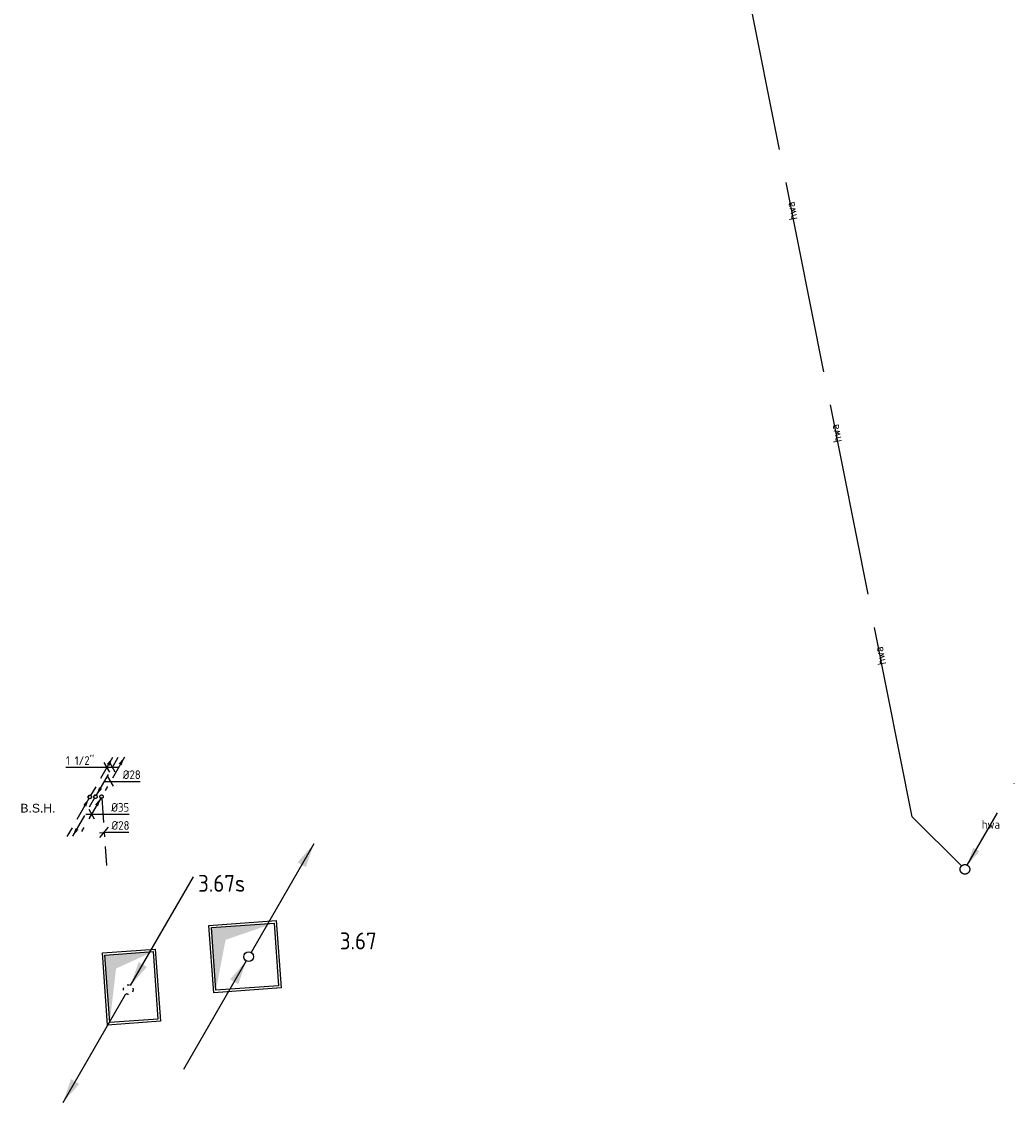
# Model space of a CAD drawing. Header units: millimetres. Extents: x -2687 to 63694, y -1198 to 65068.
# Tile 11 of 13: x 31618 to 41904, y 1273 to 12472. Entities that reach past the tile are written whole.
import ezdxf
from ezdxf.enums import TextEntityAlignment as Align

# ---------------------------------------------------------------- set-up
doc = ezdxf.new("R2010")
doc.units = ezdxf.units.MM
doc.header["$LTSCALE"] = 50
for name, pattern in [('2322108', [7, 5, -2]), ('2322108_a', [7, 5, -2]), ('2322109', [10, 5, -2, 1, -2]), ('2322109_a', [10, 5, -2, 1, -2]), ('2322122', [47, 40, -7]), ('2322122_a', [19.5, 12.5, -7]), ('SMALL_DASH', [1.5, 0.5, -1])]:
    doc.linetypes.add(name, pattern=pattern)
for name, color, linetype in [('BL$2----', 7, 'Continuous'), ('bTuwkundig', 7, 'Continuous'), ('WL$1----', 4, 'Continuous'), ('WL521---', 4, '2322122'), ('WL531---', 5, '2322109'), ('WL561---', 4, 'Continuous'), ('WL561---_RETOUR', 5, '2322108'), ('WL570---_RETOUR', 4, 'SMALL_DASH'), ('WL570---_RETOUR_D', 4, 'Continuous'), ('WL570---_TOEVOER', 3, 'Continuous'), ('WM531---', 1, 'Continuous'), ('WM561---', 1, 'Continuous'), ('WM561---_RETOUR', 1, 'Continuous')]:
    doc.layers.add(name, color=color, linetype=linetype)
doc.styles.add('STABICAD-018', font='ISOCP.SHX', dxfattribs={"height": 90})
doc.styles.add('STABICAD-035', font='ISOCP.SHX', dxfattribs={"height": 175})
doc.styles.get("Standard").update_dxf_attribs({"font": 'arial.ttf'})

# ---------------------------------------------------------------- blocks, each defined once
blk = doc.blocks.new('*U38')
at = {"linetype": 'Continuous'}
blk.add_hatch(color=0, dxfattribs=at).paths.add_polyline_path([(325, 325), (-325, 325), (-325, -325), (-188, 188)], flags=0)
at = {"color": 0, "linetype": 'Continuous'}
for p, q in [((-350, 350, -3000), (350, 350, -3000)), ((-350, -350, -3000), (-350, 350, -3000)), ((350, 350, -3000), (350, -350, -3000)), ((-325, 325, -3000), (325, 325, -3000)), ((-325, -325, -3000), (-325, 325, -3000)), ((325, 325, -3000), (325, -325, -3000)), ((325, -325, -3000), (-325, -325, -3000)), ((350, -350, -3000), (-350, -350, -3000))]:
    blk.add_line(p, q, dxfattribs=at)
at = {"layer": 'WL$1----', "color": 2, "style": 'STABICAD-018'}
for tag in ['CODE', 'POSITIONCODE', 'SECTIONCODE']:
    blk.add_attdef(tag, (33148, 2335, 3000), '', height=1.8, dxfattribs=at)
blk = doc.blocks.new('*U39')
at = {"linetype": 'Continuous'}
for points in [[(675, 1169), (593, 928), (507, 978)], [(-25, -43), (-107, -285), (-193, -235)]]:
    blk.add_hatch(color=2, dxfattribs=at).paths.add_polyline_path(points, flags=0)
at = {"color": 2, "linetype": 'Continuous'}
for p, q in [((675, 1169, 3000), (25, 43, 3000)), ((-25, -43, 3000), (-675, -1169, 3000))]:
    blk.add_line(p, q, dxfattribs=at)
at = {"color": 0, "linetype": 'Continuous'}
blk.add_line((0, 0), (0, 0, 3000), dxfattribs=at)
blk.add_circle((0, 0, 3000), 50, dxfattribs=at)
at = {"color": 2, "linetype": 'Continuous'}
blk.add_circle((0, 0, 3000), 50, dxfattribs=at)
at = {"layer": 'WL561---', "color": 2, "style": 'STABICAD-018'}
for tag, p in [('POSITIONCODE', (33970, 2933, 1499)), ('SECTIONCODE', (33970, 2933, 1499)), ('CODE', (33970, 2883)), ('FLOORCODE', (34020, 2783))]:
    blk.add_attdef(tag, p, '', height=1.8, dxfattribs=at)
blk = doc.blocks.new('*U41')
at = {"linetype": 'Continuous'}
blk.add_hatch(color=0, dxfattribs=at).paths.add_polyline_path([(250, 350), (-250, 350), (-250, -350), (-145, 203)], flags=0)
at = {"color": 0, "linetype": 'Continuous'}
for p, q in [((-275, 375, -3000), (275, 375, -3000)), ((-275, -375, -3000), (-275, 375, -3000)), ((-250, 350, -3000), (250, 350, -3000)), ((-250, -350, -3000), (-250, 350, -3000)), ((250, 350, -3000), (250, -350, -3000)), ((275, 375, -3000), (275, -375, -3000)), ((275, -375, -3000), (-275, -375, -3000)), ((250, -350, -3000), (-250, -350, -3000))]:
    blk.add_line(p, q, dxfattribs=at)
at = {"layer": 'BL$2----', "color": 2, "style": 'STABICAD-018'}
for tag in ['POSITIONCODE', 'SECTIONCODE']:
    blk.add_attdef(tag, (32745, 2618, 3249), '', height=1.8, dxfattribs=at)
blk.add_attdef('CODE', (32756, 2468, 3000), '', height=1.8, rotation=4.1045, dxfattribs=at)
blk = doc.blocks.new('*U40')
at = {"linetype": 'SMALL_DASH'}
for points in [[(25, 43), (107, 285), (193, 235)], [(-675, -1169), (-593, -928), (-507, -978)]]:
    blk.add_hatch(color=2, dxfattribs=at).paths.add_polyline_path(points, flags=0)
at = {"color": 2, "linetype": 'Continuous'}
for p, q in [((25, 43, 3000), (675, 1169, 3000)), ((-675, -1169, 3000), (-25, -43, 3000))]:
    blk.add_line(p, q, dxfattribs=at)
at = {"color": 0, "linetype": 'SMALL_DASH'}
blk.add_line((0, 0), (0, 0, 3000), dxfattribs=at)
blk.add_circle((0, 0, 3000), 50, dxfattribs=at)
at = {"color": 2, "linetype": 'SMALL_DASH'}
blk.add_circle((0, 0, 3000), 50, dxfattribs=at)
at = {"layer": 'BL$2----', "color": 2}
for tag in ['POSITIONCODE', 'SECTIONCODE']:
    blk.add_attdef(tag, (32723, 2592, 1499), '', height=1.8, dxfattribs=at)
at = {"layer": 'BL$2----', "color": 2, "style": 'STABICAD-018'}
for tag, p in [('CODE', (32723, 2542)), ('FLOORCODE', (32773, 2442))]:
    blk.add_attdef(tag, p, '', height=1.8, dxfattribs=at)
blk = doc.blocks.new('*U49')
at = {"color": 0, "linetype": 'Continuous'}
for p, q in [((-50, -4), (25, 2)), ((-46, -54), (46, 54)), ((25, 2), (255, 2))]:
    blk.add_line(p, q, dxfattribs=at)
at = {"color": 0, "linetype": 'Continuous', "style": 'STABICAD-018'}
blk.add_text('%%c28', height=90, dxfattribs=at).set_placement((75, 27))
at = {"layer": 'WM561---', "color": 2}
blk.add_attdef('CODE', (32474, 4071), '', height=1.2, dxfattribs=at)
blk = doc.blocks.new('*U45')
at = {"linetype": '2322109'}
blk.add_hatch(color=2, dxfattribs=at).paths.add_polyline_path([(-9, -15), (-37, -100), (-68, -82)], flags=0)
at = {"color": 0, "linetype": '2322109'}
blk.add_line((0, 0), (0, 0, 1), dxfattribs=at)
at = {"color": 2, "linetype": '2322109_a'}
blk.add_line((-9, -15, 1), (-236, -409, 1), dxfattribs=at)
at = {"color": 2, "linetype": '2322109'}
blk.add_circle((0, 0, 1), 17.5, dxfattribs=at)
at = {"layer": 'WM561---', "color": 2}
for tag in ['POSITIONCODE', 'SECTIONCODE']:
    blk.add_attdef(tag, (32447, 4591, 149), '', height=1.2, dxfattribs=at)
at = {"layer": 'WM561---', "color": 2, "style": 'STABICAD-018'}
for tag, p in [('CODE', (32447, 4541, -1)), ('FLOORCODE', (32497, 4441, -1))]:
    blk.add_attdef(tag, p, '', height=1.2, dxfattribs=at)
blk = doc.blocks.new('*U46')
at = {"linetype": '2322109'}
blk.add_hatch(color=2, dxfattribs=at).paths.add_polyline_path([(236, 409), (208, 325), (177, 342)], flags=0)
at = {"color": 2, "linetype": '2322109_a'}
blk.add_line((236, 409, 3000), (9, 15, 3000), dxfattribs=at)
at = {"color": 0, "linetype": '2322109'}
blk.add_line((0, 0), (0, 0, 3000), dxfattribs=at)
blk.add_circle((0, 0, 3000), 17.5, dxfattribs=at)
at = {"color": 2, "linetype": '2322109'}
blk.add_circle((0, 0, 3000), 17.5, dxfattribs=at)
at = {"layer": 'WM561---', "color": 2}
for tag in ['POSITIONCODE', 'SECTIONCODE']:
    blk.add_attdef(tag, (32447, 4591, 1499), '', height=1.2, dxfattribs=at)
at = {"layer": 'WM561---', "color": 2, "style": 'STABICAD-018'}
for tag, p in [('CODE', (32447, 4541)), ('FLOORCODE', (32497, 4441))]:
    blk.add_attdef(tag, p, '', height=1.2, dxfattribs=at)
blk = doc.blocks.new('*U42')
at = {"linetype": '2322108'}
for points in [[(236, 409), (208, 325), (177, 342)], [(-9, -15), (-37, -100), (-68, -82)]]:
    blk.add_hatch(color=2, dxfattribs=at).paths.add_polyline_path(points, flags=0)
at = {"color": 2, "linetype": '2322108_a'}
for p, q in [((236, 409, 3000), (9, 15, 3000)), ((-9, -15, 3000), (-236, -409, 3000))]:
    blk.add_line(p, q, dxfattribs=at)
at = {"color": 0, "linetype": '2322108'}
blk.add_line((0, 0), (0, 0, 3000), dxfattribs=at)
at = {"color": 2, "linetype": '2322108'}
blk.add_circle((0, 0, 3000), 17.5, dxfattribs=at)
at = {"color": 0, "linetype": '2322108'}
blk.add_arc((0, 0, 3000), 17.5, 60, 180, dxfattribs=at)
at = {"layer": 'WM561---', "color": 2}
for tag in ['POSITIONCODE', 'SECTIONCODE']:
    blk.add_attdef(tag, (32324, 4587, 1499), '', height=1.2, dxfattribs=at)
at = {"layer": 'WM561---', "color": 2, "style": 'STABICAD-018'}
for tag, p in [('CODE', (32324, 4537)), ('FLOORCODE', (32374, 4437))]:
    blk.add_attdef(tag, p, '', height=1.2, dxfattribs=at)
blk = doc.blocks.new('*U43')
at = {"linetype": '2322108'}
for points in [[(9, 15), (37, 100), (68, 82)], [(-236, -409), (-208, -325), (-177, -342)]]:
    blk.add_hatch(color=2, dxfattribs=at).paths.add_polyline_path(points, flags=0)
at = {"color": 2, "linetype": '2322108_a'}
for p, q in [((9, 15, 3000), (236, 409, 3000)), ((-236, -409, 3000), (-9, -15, 3000))]:
    blk.add_line(p, q, dxfattribs=at)
at = {"color": 0, "linetype": '2322108'}
blk.add_line((0, 0), (0, 0, 3000), dxfattribs=at)
at = {"color": 2, "linetype": '2322108'}
blk.add_circle((0, 0, 3000), 17.5, dxfattribs=at)
at = {"color": 0, "linetype": '2322108'}
blk.add_arc((0, 0, 3000), 17.5, 60, 180, dxfattribs=at)
at = {"layer": 'WM561---', "color": 2}
for tag in ['POSITIONCODE', 'SECTIONCODE']:
    blk.add_attdef(tag, (32384, 4590, 1499), '', height=1.2, dxfattribs=at)
at = {"layer": 'WM561---', "color": 2, "style": 'STABICAD-018'}
for tag, p in [('CODE', (32384, 4540)), ('FLOORCODE', (32434, 4440))]:
    blk.add_attdef(tag, p, '', height=1.2, dxfattribs=at)
blk = doc.blocks.new('*U48')
at = {"color": 0, "linetype": 'Continuous'}
for p, q in [((-58, 0), (155, 0)), ((-29, 50), (29, -50)), ((155, 0), (389, 0))]:
    blk.add_line(p, q, dxfattribs=at)
at = {"color": 0, "linetype": 'Continuous', "style": 'STABICAD-018'}
blk.add_text('%%c35', height=90, dxfattribs=at).set_placement((205, 25))
at = {"layer": 'WM561---', "color": 2}
blk.add_attdef('CODE', (32342, 4260, -1), '', height=1.2, dxfattribs=at)
blk = doc.blocks.new('*U47')
at = {"color": 0, "linetype": 'Continuous'}
for p, q in [((-58, 0), (78, 0)), ((-29, 50), (29, -50)), ((78, 0), (308, 0))]:
    blk.add_line(p, q, dxfattribs=at)
at = {"color": 0, "linetype": 'Continuous', "style": 'STABICAD-018'}
blk.add_text('%%c28', height=90, dxfattribs=at).set_placement((128, 25))
at = {"layer": 'WM561---', "color": 2}
blk.add_attdef('CODE', (32538, 4599), '', height=1.2, dxfattribs=at)
blk = doc.blocks.new('*U44')
at = {"color": 0, "linetype": 'Continuous'}
for p, q in [((-145, 0), (-483, 0)), ((58, 0), (-145, 0)), ((-29, -50), (-87, 50)), ((29, -50), (-29, 50))]:
    blk.add_line(p, q, dxfattribs=at)
at = {"color": 0, "linetype": 'Continuous', "style": 'STABICAD-018'}
blk.add_text("1 1/2''", height=90, dxfattribs=at).set_placement((-483, 25))
at = {"layer": 'WM561---', "color": 2}
blk.add_attdef('CODE', (32560, 4745, 3000), '', height=1.2, dxfattribs=at)
blk = doc.blocks.new('*U50')
at = {"linetype": '2322122'}
blk.add_hatch(color=2, dxfattribs=at).paths.add_polyline_path([(25, 43), (86, 224), (151, 187)], flags=0)
at = {"color": 2, "linetype": '2322122_a'}
blk.add_line((25, 43, 3000), (512, 888, 3000), dxfattribs=at)
at = {"color": 0, "linetype": '2322122'}
blk.add_line((0, 0), (0, 0, 3000), dxfattribs=at)
blk.add_circle((0, 0, 3000), 50, dxfattribs=at)
at = {"color": 2, "linetype": '2322122'}
blk.add_circle((0, 0, 3000), 50, dxfattribs=at)
at = {"layer": 'WM561---', "color": 2}
for tag in ['POSITIONCODE', 'SECTIONCODE']:
    blk.add_attdef(tag, (41391, 3838, 1499), '', height=1.8, dxfattribs=at)
at = {"layer": 'WM561---', "color": 2, "style": 'STABICAD-018'}
for tag, p in [('CODE', (41391, 3788)), ('FLOORCODE', (41441, 3688))]:
    blk.add_attdef(tag, p, '', height=1.8, dxfattribs=at)

msp = doc.modelspace()

# ---------------------------------------------------------------- linework, layer by layer
at = {"layer": 'WL521---', "linetype": '2322122'}
for q in [(38349.3, 16785.4), (41355.8, 3723.2)]:
    msp.add_line((40845.5, 4233.5), q, dxfattribs=at)
at = {"layer": 'WL531---', "linetype": '2322109'}
msp.add_line((32448, 4423.7), (32499.1, 3728), dxfattribs=at)

# ---------------------------------------------------------------- block references
at = {"layer": 'WL521---', "linetype": '2322122'}
msp.add_blockref('*U50', (41391.1, 3687.9), dxfattribs=at)
at = {"layer": 'WL531---', "linetype": '2322109'}
for name, p in [('*U46', (32446.8, 4441.2)), ('*U45', (32446.8, 4441.2, -1))]:
    msp.add_blockref(name, p, dxfattribs=at)
at = {"layer": 'WL561---_RETOUR', "linetype": '2322108'}
for name, p in [('*U42', (32324, 4437.2)), ('*U43', (32383.6, 4439.8))]:
    msp.add_blockref(name, p, dxfattribs=at)
at = {"layer": 'WL570---_RETOUR', "linetype": 'SMALL_DASH'}
msp.add_blockref('*U40', (32722.8, 2442.3), dxfattribs=at)
at = {"layer": 'WL570---_RETOUR_D', "linetype": 'Continuous', "rotation": 4.104467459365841}
for name, p in [('*U38', (33932.1, 2783.3, 3000)), ('*U41', (32755.6, 2467.9, 3000))]:
    msp.add_blockref(name, p, dxfattribs=at)
at = {"layer": 'WL570---_TOEVOER', "linetype": 'Continuous'}
msp.add_blockref('*U39', (33970.5, 2782.9), dxfattribs=at)
at = {"layer": 'WM531---', "linetype": 'Continuous'}
for name, p in [('*U47', (32537.7, 4598.7)), ('*U48', (32342.2, 4260, -1)), ('*U49', (32473.9, 4070.6))]:
    msp.add_blockref(name, p, dxfattribs=at)
at = {"layer": 'WM561---_RETOUR', "linetype": 'Continuous'}
msp.add_blockref('*U44', (32559.6, 4744.7, 3000), dxfattribs=at)

# ---------------------------------------------------------------- texts
at = {"layer": 'bTuwkundig', "color": 3, "style": 'STABICAD-035'}
for s, p in [('3.67s', (33447.1, 3455.3, -500)), ('3.67', (34915.4, 2858.4, -500))]:
    msp.add_text(s, height=175, dxfattribs=at).set_placement(p)
at = {"layer": 'WL521---', "color": 2, "style": 'STABICAD-018'}
for p in [(39597.4, 10509.4), (40055.8, 8204.6), (40514.2, 5899.7)]:
    msp.add_text('hwa', height=90, rotation=101.24762, dxfattribs=at).set_placement(p, align=Align.MIDDLE_CENTER)
msp.add_text('hwa', height=90, dxfattribs=at).set_placement((41659.9, 4153.4, 3000), align=Align.MIDDLE_CENTER)
at = {"layer": 'WM531---'}
msp.add_text('B.S.H.', height=90, dxfattribs=at).set_placement((31605.7, 4276.8))

doc.saveas('drawing.dxf')
